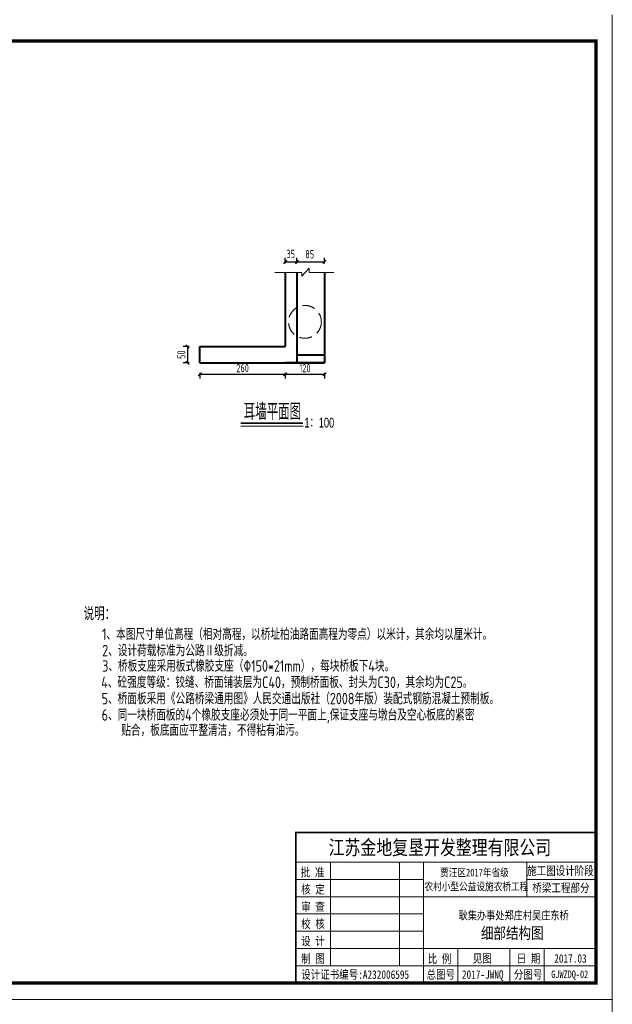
# Model space of a CAD drawing. Header units: inches. Extents: x 112594 to 193184, y 44995 to 116598.
# Tile 148 of 153: x 189256 to 191063, y 106323 to 109323. Entities that reach past the tile are written whole.
import ezdxf
from ezdxf.enums import TextEntityAlignment as Align

# ---------------------------------------------------------------- set-up
doc = ezdxf.new("R2010")
doc.units = ezdxf.units.IN
doc.header["$MEASUREMENT"] = 0
doc.linetypes.add('DASHED', pattern=[19.05, 12.7, -6.35])
doc.layers.get('0').update_dxf_attribs({"lineweight": 15})
for name, color, linetype, lineweight in [('0指引线', 4, 'Continuous', 18), ('BM1', 7, 'Continuous', 15), ('虚实线', 2, 'DASHED', 0), ('轮廓线', 1, 'Continuous', 40)]:
    doc.layers.add(name, color=color, linetype=linetype, lineweight=lineweight)
doc.layers.add('1', color=7, linetype='Continuous')
doc.layers.add('TK', color=7, linetype='Continuous')
doc.styles.add('HZ', font='hztxt_e.shx', dxfattribs={"width": 0.65, "bigfont": 'hztxt.shx'})
doc.styles.add('HZTXT', font='tssdeng.shx', dxfattribs={"width": 0.75, "bigfont": 'hztxt.shx'})
doc.styles.add('图框', font='SIMFANG.TTF', dxfattribs={"width": 0.8, "height": 4})
doc.dimstyles.new('ISO-100', dxfattribs={"dimtxt": 20, "dimasz": 10, "dimexe": 12.5, "dimexo": 6.25, "dimgap": 6.25, "dimtad": 1, "dimdec": 0, "dimdsep": 46, "dimtxsty": 'HZTXT', "dimblk": 'OBLIQUE', "dimcen": 2.5, "dimadec": 0, "dimazin": 0, "dimtfac": 1, "dimtdec": 0, "dimtmove": 2, "dimatfit": 3, "dimldrblk": 'OBLIQUE', "dimfxl": 15, "dimfxlon": 1, "dimarcsym": 0})

# ---------------------------------------------------------------- blocks, each defined once
blk = doc.blocks.new('_Oblique')
at = {"color": 0, "linetype": 'ByBlock', "lineweight": -2}
blk.add_line((-0.5, -0.5), (0.5, 0.5), dxfattribs=at)
blk = doc.blocks.new('*D1689')
at = {"color": 0, "lineweight": -2}
for p, q in [((189772.3, 108327.4), (189754.8, 108327.4)), ((189767.3, 108327.4), (189767.3, 108277.4)), ((189772.3, 108277.4), (189754.8, 108277.4))]:
    blk.add_line(p, q, dxfattribs=at)
at = {"color": 0, "lineweight": -2, "xscale": 10, "yscale": 10, "zscale": 10}
for p, rotation in [((189767.3, 108327.4), 90), ((189767.3, 108277.4), 270)]:
    blk.add_blockref('_Oblique', p, dxfattribs=dict(at, rotation=rotation))
at = {"color": 0, "insert": (189748.6, 108302.4), "char_height": 25, "attachment_point": 5, "rotation": 90, "style": 'HZTXT'}
blk.add_mtext('50', dxfattribs=at)
blk = doc.blocks.new('*D1690')
at = {"color": 0, "lineweight": -2}
for p, q in [((190065.6, 108580.2), (190065.6, 108597.7)), ((190065.6, 108585.2), (190100.6, 108585.2)), ((190100.6, 108580.2), (190100.6, 108597.7))]:
    blk.add_line(p, q, dxfattribs=at)
at = {"color": 0, "lineweight": -2, "xscale": 10, "yscale": 10, "zscale": 10, "rotation": 180}
blk.add_blockref('_Oblique', (190065.6, 108585.2), dxfattribs=at)
at = {"color": 0, "lineweight": -2, "xscale": 10, "yscale": 10, "zscale": 10}
blk.add_blockref('_Oblique', (190100.6, 108585.2), dxfattribs=at)
at = {"color": 0, "insert": (190082.4, 108609.4), "char_height": 25, "attachment_point": 5, "style": 'HZTXT'}
blk.add_mtext('35', dxfattribs=at)
blk = doc.blocks.new('*D1691')
at = {"color": 0, "lineweight": -2}
for p, q in [((190100.6, 108580.2), (190100.6, 108597.7)), ((190100.6, 108585.2), (190185.6, 108585.2)), ((190185.6, 108580.2), (190185.6, 108597.7))]:
    blk.add_line(p, q, dxfattribs=at)
at = {"color": 0, "lineweight": -2, "xscale": 10, "yscale": 10, "zscale": 10, "rotation": 180}
blk.add_blockref('_Oblique', (190100.6, 108585.2), dxfattribs=at)
at = {"color": 0, "lineweight": -2, "xscale": 10, "yscale": 10, "zscale": 10}
blk.add_blockref('_Oblique', (190185.6, 108585.2), dxfattribs=at)
at = {"color": 0, "insert": (190140.1, 108608.5), "char_height": 25, "attachment_point": 5, "style": 'HZTXT'}
blk.add_mtext('85', dxfattribs=at)
blk = doc.blocks.new('*D1692')
at = {"color": 0, "lineweight": -2}
for p, q in [((189805.6, 108247.5), (189805.6, 108230)), ((189805.6, 108242.5), (190065.6, 108242.5)), ((190065.6, 108247.5), (190065.6, 108230))]:
    blk.add_line(p, q, dxfattribs=at)
at = {"color": 0, "lineweight": -2, "xscale": 10, "yscale": 10, "zscale": 10, "rotation": 180}
blk.add_blockref('_Oblique', (189805.6, 108242.5), dxfattribs=at)
at = {"color": 0, "lineweight": -2, "xscale": 10, "yscale": 10, "zscale": 10}
blk.add_blockref('_Oblique', (190065.6, 108242.5), dxfattribs=at)
at = {"color": 0, "insert": (189935.6, 108261.3), "char_height": 25, "attachment_point": 5, "style": 'HZTXT'}
blk.add_mtext('260', dxfattribs=at)
blk = doc.blocks.new('*D1693')
at = {"color": 0, "lineweight": -2}
for p, q in [((190065.6, 108247.5), (190065.6, 108230)), ((190065.6, 108242.5), (190185.6, 108242.5)), ((190185.6, 108247.5), (190185.6, 108230))]:
    blk.add_line(p, q, dxfattribs=at)
at = {"color": 0, "lineweight": -2, "xscale": 10, "yscale": 10, "zscale": 10, "rotation": 180}
blk.add_blockref('_Oblique', (190065.6, 108242.5), dxfattribs=at)
at = {"color": 0, "lineweight": -2, "xscale": 10, "yscale": 10, "zscale": 10}
blk.add_blockref('_Oblique', (190185.6, 108242.5), dxfattribs=at)
at = {"color": 0, "insert": (190125.6, 108261.3), "char_height": 25, "attachment_point": 5, "style": 'HZTXT'}
blk.add_mtext('120', dxfattribs=at)

msp = doc.modelspace()

# ---------------------------------------------------------------- linework, layer by layer
msp.add_line((189929.98592, 108084.28877), (190120.12862, 108084.28877))
at = {"const_width": 6}
msp.add_lwpolyline([(189929.98592, 108093.66816), (190120.12862, 108093.66816)], dxfattribs=at)
at = {"layer": '0指引线'}
for p, q in [((190033.89369, 108552.35086), (190116.11778, 108552.35086)), ((190116.11778, 108541.95986), (190138.54088, 108565.77537)), ((190116.11778, 108552.35086), (190116.11778, 108541.95986)), ((190138.54088, 108565.77537), (190138.54088, 108552.35086)), ((190138.54088, 108552.35086), (190213.89369, 108552.35086))]:
    msp.add_line(p, q, dxfattribs=at)
at = {"layer": 'BM1', "linetype": 'Continuous'}
for p, q in [((191062.59813, 109338.26515), (191062.59813, 106337.96209)), ((191062.59813, 106337.96209), (186819.76981, 106337.96209)), ((191062.59813, 106337.96209), (191062.59813, 103337.65903))]:
    msp.add_line(p, q, dxfattribs=at)
at = {"layer": 'BM1', "color": 0, "linetype": 'Continuous'}
for p, q in [((191062.59813, 109307.95906), (191062.59813, 106337.96209)), ((191062.59813, 109307.95906), (191062.59813, 106337.96209)), ((191062.59813, 109307.95906), (191062.59813, 106337.96209)), ((191062.59813, 109307.95906), (191062.59813, 106337.96209)), ((191062.59813, 109307.95906), (191062.59813, 106337.96209)), ((190097.95863, 106846.03023), (191012.60324, 106846.03023)), ((190097.95863, 106846.03023), (190097.95863, 106387.95699)), ((190097.95863, 106387.95699), (190097.95863, 106846.03023)), ((190097.95863, 106755.91746), (191012.60324, 106755.91746)), ((190203.0902, 106440.52277), (190203.0902, 106755.91746)), ((190413.35332, 106755.91746), (190413.35332, 106440.52277)), ((190486.94542, 106755.91746), (190486.94542, 106387.95699)), ((190802.34011, 106650.7859), (190802.34011, 106755.91746)), ((190097.95863, 106703.35168), (190486.94542, 106703.35168)), ((190802.34011, 106703.35168), (191012.60324, 106703.35168)), ((190097.95863, 106650.7859), (191012.60324, 106650.7859)), ((190097.95863, 106598.22011), (190486.94542, 106598.22011)), ((190097.95863, 106545.65433), (190486.94542, 106545.65433)), ((190097.95863, 106493.08855), (191012.60324, 106493.08855)), ((190592.07698, 106493.08855), (190592.07698, 106387.95699)), ((190749.77433, 106493.08855), (190749.77433, 106387.95699)), ((190854.90589, 106493.08855), (190854.90589, 106440.52277)), ((190854.90589, 106387.95699), (190854.90589, 106493.08855)), ((190097.95863, 106440.52277), (191012.60324, 106440.52277))]:
    msp.add_line(p, q, dxfattribs=at)
at = {"layer": 'BM1', "color": 0, "linetype": 'Continuous', "const_width": 9.99898}
msp.add_lwpolyline([(186987.61391, 106387.95699), (186987.61391, 109257.96416), (191012.60324, 109257.96416), (191012.60324, 106387.95699)], close=True, dxfattribs=at)
at = {"layer": 'BM1', "color": 0, "linetype": 'Continuous', "const_width": 5.25658}
msp.add_lwpolyline([(191012.60324, 106846.03023), (190097.95863, 106846.03023), (190097.95863, 106387.95699)], dxfattribs=at)
at = {"layer": '虚实线', "ltscale": 3}
msp.add_circle((190125.59673, 108402.35086), 50, dxfattribs=at)
at = {"layer": '轮廓线'}
for p, q in [((190065.59673, 108552.35086), (190065.59673, 108327.35086)), ((190100.59673, 108552.35086), (190100.59673, 108277.35086)), ((190185.59673, 108552.35086), (190185.59673, 108277.35086)), ((189805.59673, 108277.35086), (189805.59673, 108327.35086)), ((189805.59673, 108327.35086), (190065.59673, 108327.35086)), ((190185.59673, 108301.35086), (190100.59673, 108301.35086)), ((189805.59673, 108277.35086), (190185.59673, 108277.35086)), ((190065.59673, 108277.35086), (190185.59673, 108277.35086)), ((190185.59673, 108277.35086), (190065.59673, 108277.35086))]:
    msp.add_line(p, q, dxfattribs=at)

# ---------------------------------------------------------------- texts
for s, height, style, width, p in [('耳墙平面图', 50, 'HZ', 0.7, (189938.88869, 108103.62959)), ('说明：', 40, 'HZTXT', 0.8, (189450.95845, 107492.99622)), ('1、本图尺寸单位高程（相对高程，以桥址柏油路面高程为零点）以米计，其余均以厘米计。', 35, 'HZTXT', 0.8, (189507.05484, 107432.97574)), ('2、设计荷载标准为公路Ⅱ级折减。', 35, 'HZTXT', 0.8, (189507.50502, 107383.17543)), ('3、桥板支座采用板式橡胶支座（%%130150*21mm），每块桥板下4块。', 35, 'HZTXT', 0.8, (189507.50502, 107336.3108)), ('4、砼强度等级：铰缝、桥面铺装层为C40，预制桥面板、封头为C30，其余均为C25。', 35, 'HZTXT', 0.8, (189504.65776, 107286.64006)), ('5、桥面板采用《公路桥梁通用图》人民交通出版社（2008年版）装配式钢筋混凝土预制板。', 35, 'HZTXT', 0.8, (189505.87467, 107236.89232)), ('6、同一块桥面板的4个橡胶支座必须处于同一平面上,保证支座与墩台及空心板底的紧密', 35, 'HZTXT', 0.8, (189505.95146, 107187.1681)), ('  贴合，板底面应平整清洁，不得粘有油污。', 35, 'HZTXT', 0.8, (189531.62267, 107140.58126))]:
    msp.add_text(s, height=height, dxfattribs=dict(style=style, width=width)).set_placement(p)
at = {"style": 'HZ', "width": 0.7}
msp.add_text('1：100', height=30, dxfattribs=at).set_placement((190169.30974, 108095.26317), align=Align.MIDDLE)
at = {"layer": '1', "color": 7, "linetype": 'Continuous', "style": '图框', "width": 0.8}
for s, height, p in [('江苏金地复垦开发整理有限公司 ', 44.4121037, (190197.76621, 106778.51725)), ('批 准', 25.907061, (190112.67809, 106712.25011)), ('贾汪区2017年省级', 23.551873, (190537.65843, 106712.58444)), ('农村小型公益设施农桥工程', 23.5518732, (190489.93589, 106669.97659)), ('核 定', 25.907061, (190114.00093, 106659.95624)), ('审 查', 25.907061, (190114.00093, 106607.39046)), ('校 核', 25.907061, (190114.00093, 106554.82468)), ('设 计', 25.907061, (190114.00093, 106502.25889)), ('制 图', 25.907061, (190114.3419, 106448.96553)), ('比 例', 25.907061, (190499.76223, 106448.68764)), ('见图', 25.907061, (190637.0829, 106449.60984)), ('日 期', 25.907061, (190771.07338, 106449.60984)), ('2017.03', 25.907061, (190885.6647, 106449.60984)), ('设计证书编号:A232006595 ', 25.9070605, (190114.01754, 106400.48676)), ('总图号', 25.907061, (190496.35768, 106400.64018)), ('2017-JWNQ', 25.907061, (190604.1059, 106400.64018)), ('分图号', 25.907061, (190762.36398, 106400.64018))]:
    msp.add_text(s, height=height, dxfattribs=at).set_placement(p)
at = {"layer": '1', "color": 7, "linetype": 'Continuous', "char_height": 25.907061, "width": 215.1817481, "attachment_point": 5, "style": '图框'}
for s, insert in [('施工图设计阶段', (190904.34317, 106728.10088)), ('桥梁工程部分', (190905.86207, 106676.0124))]:
    msp.add_mtext(s, dxfattribs=dict(at, insert=insert))
at = {"layer": 'BM1', "color": 0, "linetype": 'Continuous', "style": '图框', "width": 0.8}
msp.add_text('GJWZDQ-02', height=23, dxfattribs=at).set_placement((190876.46966, 106402.86168))
at = {"layer": 'TK', "lineweight": 0, "style": '图框', "width": 0.8}
for s, height, p in [('耿集办事处郑庄村吴庄东桥', 24.9938437, (190593.92552, 106581.232)), ('细部结构图', 34.991381, (190662.05856, 106522.23276))]:
    msp.add_text(s, height=height, dxfattribs=at).set_placement(p)

# ---------------------------------------------------------------- dimensions: what is measured, and where the dimension line sits
for base, p1, p2, picture, middle in [((190100.59673, 108585.23363), (190065.59673, 108563.61938), (190100.59673, 108563.61938), '*D1690', (190082.43987, 108609.37882)), ((190185.59673, 108585.23363), (190100.59673, 108563.61938), (190185.59673, 108563.61938), '*D1691', (190140.14267, 108608.46391))]:
    dim = msp.add_linear_dim(base=base, p1=p1, p2=p2, dimstyle='ISO-100', override={"dimtxt": 25, "dimfxl": 5})
    dim.commit()
    dim.dimension.update_dxf_attribs({"geometry": picture, "text_midpoint": middle, "dimtype": 160})
dim = msp.add_linear_dim(base=(189767.32491, 108277.35086), p1=(189792.88124, 108327.35086), p2=(189779.74687, 108277.35086), angle=90, dimstyle='ISO-100', override={"dimtxt": 25, "dimfxl": 5})
dim.commit()
dim.dimension.update_dxf_attribs({"geometry": '*D1689', "text_midpoint": (189748.57491, 108302.35086)})
for base, p1, p2, picture, middle in [((190065.59673, 108242.52468), (189805.59673, 108277.35086), (190065.59673, 108277.35086), '*D1692', (189935.59673, 108261.27468)), ((190185.59673, 108242.52468), (190065.59673, 108269.1039), (190185.59673, 108269.1039), '*D1693', (190125.59673, 108261.27468))]:
    dim = msp.add_linear_dim(base=base, p1=p1, p2=p2, dimstyle='ISO-100', override={"dimtxt": 25, "dimfxl": 5})
    dim.commit()
    dim.dimension.update_dxf_attribs({"geometry": picture, "text_midpoint": middle})

doc.saveas('drawing.dxf')
